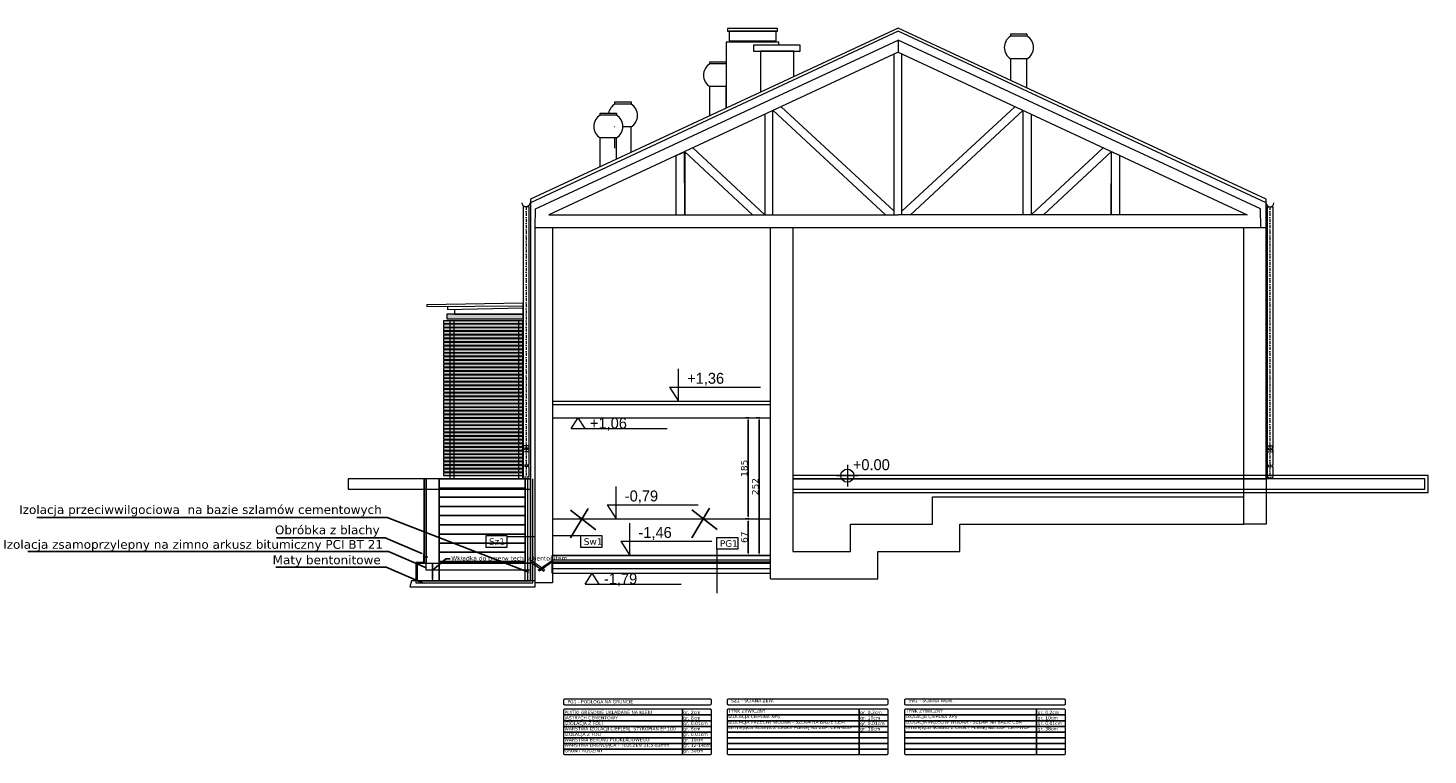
# Model space of a CAD drawing. Header units: centimetres. Extents: x -8592 to 21948, y -2033 to 10821.
# Tile 135 of 147: x 9219 to 11780, y 9492 to 10821. Entities that reach past the tile are written whole.
import ezdxf
from ezdxf import colors
from ezdxf.entities.mleader import LeaderData, LeaderLine
from ezdxf.enums import TextEntityAlignment as Align
from ezdxf.math import Vec2, Vec3

# ---------------------------------------------------------------- set-up
doc = ezdxf.new("R2010")
doc.units = ezdxf.units.CM
doc.header["$LTSCALE"] = 10
doc.linetypes.add('DASHDOT', pattern=[1, 0.5, -0.25, 0, -0.25])
doc.linetypes.add('HIDDEN', pattern=[0.375, 0.25, -0.125])
doc.layers.get('0').update_dxf_attribs({"color": 254})
for name, color, linetype, lineweight in [('2DA_ALW', 116, 'Continuous', 15), ('2DH_PRO_deszcz', 140, 'Continuous', 15), ('CP_AXIS', 143, 'DASHDOT', 18), ('CP_HIDDE_GUTTER', 203, 'HIDDEN', 18), ('opis', 7, 'Continuous', 20), ('szraf', 253, 'Continuous', 15)]:
    doc.layers.add(name, color=color, linetype=linetype, lineweight=lineweight)
doc.styles.add('CP_ATTR', font='ARIAL.TTF')
doc.styles.add('CP_ISOTXT', font='cp_isocp.shx')
doc.styles.get("Standard").update_dxf_attribs({"font": 'verdana.ttf'})
doc.linetypes.add('BATTING', pattern='A,0.00254,-2.54,[134,LTYPESHP.SHX,S=2.54,R=0,X=-2.54,Y=0],-5.08,[134,LTYPESHP.SHX,S=2.54,R=180,X=2.54,Y=0],-2.54', length=10.16254)
doc.dimstyles.new('ISO-25', dxfattribs={"dimtxt": 12, "dimasz": 4, "dimexe": 1.25, "dimexo": 0.625, "dimtad": 1, "dimdec": 0, "dimtxsty": 'Standard', "dimcen": 5, "dimadec": 0, "dimazin": 0, "dimtfac": 1, "dimtdec": 0, "dimtmove": 0, "dimatfit": 3, "dimfxl": 5, "dimfxlon": 1, "dimarcsym": 0})

# ---------------------------------------------------------------- blocks, each defined once
blk = doc.blocks.new('2hpn_gut001_0013_5u1wf0p')
for p, q in [((-12.5, -0.3), (-12.5, 0)), ((0, -0.3), (0, 0))]:
    blk.add_line(p, q)
for start, end in [(180, 270), (270, 0)]:
    blk.add_arc((-6.2, -0.3), 6.25, start, end)
at = {"linetype": 'ByBlock', "style": 'CP_ATTR', "flags": 9}
for tag in ['OTHER', 'WEIGHT', 'VOLTAGE', 'POWER', 'FLOW', 'TEMPERATURE', 'PN', 'DN', 'CHARACTER', 'ORDER-NO', 'PRODUCT-TYPE', 'ARTICLE', 'PRODUCER', 'NUMBER', 'GROUP', 'NAME']:
    blk.add_attdef(tag, text='', height=0.00005, rotation=270, dxfattribs=at).set_placement((-6.3, -0.3), align=Align.MIDDLE_LEFT)
blk = doc.blocks.new('2hpn_gut001_0023_f2ssx43')
for p, q in [((0, 4.5), (400, 4.5)), ((0, -4.5), (400, -4.5))]:
    blk.add_line(p, q)
at = {"layer": 'CP_AXIS'}
blk.add_line((0, 0), (400, 0), dxfattribs=at)
at = {"layer": 'CP_HIDDE_GUTTER'}
for p, q in [((0, -4.5), (0, 4.5)), ((400, -4.5), (400, 4.5))]:
    blk.add_line(p, q, dxfattribs=at)
at = {"linetype": 'ByBlock', "style": 'CP_ATTR', "flags": 9}
for tag in ['NAME', 'GROUP', 'NUMBER', 'PRODUCER', 'ARTICLE', 'PRODUCT-TYPE', 'ORDER-NO', 'CHARACTER', 'DN', 'PN', 'TEMPERATURE', 'FLOW', 'POWER', 'VOLTAGE', 'WEIGHT', 'OTHER']:
    blk.add_attdef(tag, text='', height=0.00005, rotation=270, dxfattribs=at).set_placement((0, 0), align=Align.MIDDLE_LEFT)
blk = doc.blocks.new('2hpn_gut001_0023_zgs4gk8')
for p, q in [((0, 4.5), (26.3, 4.5)), ((0, -4.5), (26.3, -4.5))]:
    blk.add_line(p, q)
at = {"layer": 'CP_AXIS'}
blk.add_line((0, 0), (26.3, 0), dxfattribs=at)
at = {"layer": 'CP_HIDDE_GUTTER'}
for p, q in [((0, -4.5), (0, 4.5)), ((26.3, -4.5), (26.3, 4.5))]:
    blk.add_line(p, q, dxfattribs=at)
at = {"linetype": 'ByBlock', "style": 'CP_ATTR', "flags": 9}
for tag in ['NAME', 'GROUP', 'NUMBER', 'PRODUCER', 'ARTICLE', 'PRODUCT-TYPE', 'ORDER-NO', 'CHARACTER', 'DN', 'PN', 'TEMPERATURE', 'FLOW', 'POWER', 'VOLTAGE', 'WEIGHT', 'OTHER']:
    blk.add_attdef(tag, text='', height=0.00005, rotation=270, dxfattribs=at).set_placement((0, 0), align=Align.MIDDLE_LEFT)
blk = doc.blocks.new('2hpn_gut001_0028_fu6ydur')
for p, q in [((-4, -4.5), (-4, 4.5)), ((6, 4.5), (-4, 4.5)), ((2, -4.5), (2, 4.5)), ((-4, -4.5), (6, -4.5))]:
    blk.add_line(p, q)
at = {"layer": 'CP_AXIS'}
blk.add_line((-4, 0), (6, 0), dxfattribs=at)
at = {"layer": 'CP_HIDDE_GUTTER'}
blk.add_line((6, -4.5), (6, 4.5), dxfattribs=at)
at = {"linetype": 'ByBlock', "style": 'CP_ATTR', "flags": 9}
for tag in ['NAME', 'GROUP', 'NUMBER', 'PRODUCER', 'ARTICLE', 'PRODUCT-TYPE', 'ORDER-NO', 'CHARACTER', 'DN', 'PN', 'TEMPERATURE', 'FLOW', 'POWER', 'VOLTAGE', 'WEIGHT', 'OTHER']:
    blk.add_attdef(tag, text='', height=0.00005, rotation=270, dxfattribs=at).set_placement((-4, 0), align=Align.MIDDLE_LEFT)
blk = doc.blocks.new('2hpn_gut001_0023_ze6468a')
for p, q in [((0, 4.5), (17.8, 4.5)), ((0, -4.5), (17.8, -4.5))]:
    blk.add_line(p, q)
at = {"layer": 'CP_AXIS'}
blk.add_line((0, 0), (17.8, 0), dxfattribs=at)
at = {"layer": 'CP_HIDDE_GUTTER'}
for p, q in [((0, -4.5), (0, 4.5)), ((17.8, -4.5), (17.8, 4.5))]:
    blk.add_line(p, q, dxfattribs=at)
at = {"linetype": 'ByBlock', "style": 'CP_ATTR', "flags": 9}
for tag in ['NAME', 'GROUP', 'NUMBER', 'PRODUCER', 'ARTICLE', 'PRODUCT-TYPE', 'ORDER-NO', 'CHARACTER', 'DN', 'PN', 'TEMPERATURE', 'FLOW', 'POWER', 'VOLTAGE', 'WEIGHT', 'OTHER']:
    blk.add_attdef(tag, text='', height=0.00005, rotation=270, dxfattribs=at).set_placement((0, 0), align=Align.MIDDLE_LEFT)
blk = doc.blocks.new('*D2294')
at = {"color": 0, "linetype": 'Continuous', "lineweight": -2}
for p, q in [((10531.2, 10108.8), (10537.5, 10108.8)), ((10536.2, 10104.8), (10536.2, 9927.8)), ((10531.2, 9923.8), (10537.5, 9923.8))]:
    blk.add_line(p, q, dxfattribs=at)
at = {"color": 0, "linetype": 'Continuous'}
for points in [[(10536.9, 10104.8), (10535.6, 10104.8), (10536.2, 10108.8)], [(10535.6, 9927.8), (10536.9, 9927.8), (10536.2, 9923.8)]]:
    blk.add_solid(points, dxfattribs=at)
at = {"layer": 'Defpoints', "color": 0, "linetype": 'Continuous'}
for p in [(10522.5, 10108.8), (10522.5, 9923.8), (10536.2, 9923.8)]:
    blk.add_point(p, dxfattribs=at)
at = {"color": 0, "linetype": 'Continuous', "insert": (10529.3, 10016.3), "char_height": 12, "attachment_point": 5, "rotation": 90}
blk.add_mtext('185', dxfattribs=at)
blk = doc.blocks.new('*D2295')
at = {"color": 0, "linetype": 'Continuous', "lineweight": -2}
for p, q in [((10551.2, 10108.8), (10557.5, 10108.8)), ((10556.2, 10104.8), (10556.2, 9860.8)), ((10551.2, 9856.8), (10557.5, 9856.8))]:
    blk.add_line(p, q, dxfattribs=at)
at = {"color": 0, "linetype": 'Continuous'}
for points in [[(10556.9, 10104.8), (10555.6, 10104.8), (10556.2, 10108.8)], [(10555.6, 9860.8), (10556.9, 9860.8), (10556.2, 9856.8)]]:
    blk.add_solid(points, dxfattribs=at)
at = {"layer": 'Defpoints', "color": 0, "linetype": 'Continuous'}
for p in [(10548.6, 10108.8), (10548.6, 9856.8), (10556.2, 9856.8)]:
    blk.add_point(p, dxfattribs=at)
at = {"color": 0, "linetype": 'Continuous', "insert": (10549.4, 9982.8), "char_height": 12, "attachment_point": 5, "rotation": 90}
blk.add_mtext('252', dxfattribs=at)
blk = doc.blocks.new('2da_wys_ref01')
at = {"color": 1}
for p, q in [((-1, 0), (1, 0)), ((0, 1), (0, -1))]:
    blk.add_line(p, q, dxfattribs=at)
blk.add_circle((0, 0), 0.6, dxfattribs=at)
at = {"color": 1, "linetype": 'ByBlock', "style": 'CP_ISOTXT'}
blk.add_attdef('VAL', (0.5, 0.5), '', height=1, dxfattribs=at)
blk = doc.blocks.new('2da_poz20_92k')
for p, q in [((0, 0), (0, 2.95)), ((-0.8, 1.3), (0, 0)), ((-0.8, 1.3), (7.5, 1.3))]:
    blk.add_line(p, q)
at = {"linetype": 'ByBlock', "style": 'CP_ISOTXT'}
for tag, p in [('VAL', (0.8, 1.6)), ('MARK', (0.8, 0))]:
    blk.add_attdef(tag, p, '', height=1, dxfattribs=at)
blk = doc.blocks.new('2da_poz37_y0t')
for p, q in [((-0.63, -1), (0, 0)), ((0.63, -1), (0, 0)), ((-0.63, -1), (0.63, -1)), ((0.63, -1), (8.13, -1))]:
    blk.add_line(p, q)
at = {"linetype": 'ByBlock', "style": 'CP_ISOTXT'}
for tag, p in [('VAL', (1.07, -1)), ('MARK', (0, -2.3))]:
    blk.add_attdef(tag, p, '', height=1, dxfattribs=at)
blk = doc.blocks.new('*D2346')
at = {"color": 0, "linetype": 'Continuous', "lineweight": -2}
for p, q in [((10531.2, 9923.8), (10537.5, 9923.8)), ((10536.2, 9919.8), (10536.2, 9860.9)), ((10541.2, 9856.9), (10535, 9856.9))]:
    blk.add_line(p, q, dxfattribs=at)
at = {"color": 0, "linetype": 'Continuous'}
for points in [[(10536.9, 9919.8), (10535.6, 9919.8), (10536.2, 9923.8)], [(10535.6, 9860.9), (10536.9, 9860.9), (10536.2, 9856.9)]]:
    blk.add_solid(points, dxfattribs=at)
at = {"layer": 'Defpoints', "color": 0, "linetype": 'Continuous'}
for p in [(10522.5, 9923.8), (10536.2, 9856.9), (10577.4, 9856.9)]:
    blk.add_point(p, dxfattribs=at)
at = {"color": 0, "linetype": 'Continuous', "insert": (10529.4, 9890.3), "char_height": 12, "attachment_point": 5, "rotation": 90}
blk.add_mtext('67', dxfattribs=at)

msp = doc.modelspace()

# ---------------------------------------------------------------- hatches: boundary and pattern name
at = {"layer": 'szraf', "transparency": 33554687}
h = msp.add_hatch(color=7, dxfattribs=at)
h.dxf.hatch_style = 1
h.paths.add_polyline_path([(10124.3, 10279.5), (9979.1, 10279.5), (9979.1, 10274.5), (10124.3, 10274.5)])
h.paths.add_polyline_path([(10124.3, 10067.7), (9979.1, 10067.7), (9979.1, 10062.8), (10124.3, 10062.8)])
h.paths.add_polyline_path([(10124.3, 10219.9), (9979.1, 10219.9), (9979.1, 10215), (10124.3, 10215)])
h.paths.add_polyline_path([(10124.3, 10074.3), (9979.1, 10074.3), (9979.1, 10069.4), (10124.3, 10069.4)])
h.paths.add_polyline_path([(10124.3, 10008.1), (9979.1, 10008.1), (9979.1, 10003.2), (10124.3, 10003.2)])
h.paths.add_polyline_path([(10124.3, 10200.1), (9979.1, 10200.1), (9979.1, 10195.1), (10124.3, 10195.1)])
h.paths.add_polyline_path([(10124.3, 10153.7), (9979.1, 10153.7), (9979.1, 10148.8), (10124.3, 10148.8)])
h.paths.add_polyline_path([(10124.3, 10180.2), (9979.1, 10180.2), (9979.1, 10175.3), (10124.3, 10175.3)])
h.paths.add_polyline_path([(10124.3, 10239.8), (9979.1, 10239.8), (9979.1, 10234.8), (10124.3, 10234.8)])
h.paths.add_polyline_path([(10124.3, 10028), (9979.1, 10028), (9979.1, 10023.1), (10124.3, 10023.1)])
h.paths.add_polyline_path([(10124.3, 10253), (9979.1, 10253), (9979.1, 10248.1), (10124.3, 10248.1)])
h.paths.add_polyline_path([(10124.3, 10160.3), (9979.1, 10160.3), (9979.1, 10155.4), (10124.3, 10155.4)])
h.paths.add_polyline_path([(10124.3, 10114), (9979.1, 10114), (9979.1, 10109.1), (10124.3, 10109.1)])
h.paths.add_polyline_path([(10124.9, 10297.9), (9985, 10297.9), (9985, 10289.5), (10124.9, 10289.5)])
h.paths.add_polyline_path([(10124.3, 10041.2), (9979.1, 10041.2), (9979.1, 10036.3), (10124.3, 10036.3)])
h.paths.add_polyline_path([(10124.3, 10259.6), (9979.1, 10259.6), (9979.1, 10254.7), (10124.3, 10254.7)])
h.paths.add_polyline_path([(10124.3, 10100.8), (9979.1, 10100.8), (9979.1, 10095.9), (10124.3, 10095.9)])
h.paths.add_polyline_path([(10124.3, 10094.2), (9979.1, 10094.2), (9979.1, 10089.2), (10124.3, 10089.2)])
h.paths.add_polyline_path([(10124.3, 10246.4), (9979.1, 10246.4), (9979.1, 10241.4), (10124.3, 10241.4)])
h.paths.add_polyline_path([(10124.3, 10140.5), (9979.1, 10140.5), (9979.1, 10135.6), (10124.3, 10135.6)])
h.paths.add_polyline_path([(10124.3, 10206.7), (9979.1, 10206.7), (9979.1, 10201.7), (10124.3, 10201.7)])
h.paths.add_polyline_path([(10124.3, 10014.8), (9979.1, 10014.8), (9979.1, 10009.8), (10124.3, 10009.8)])
h.paths.add_polyline_path([(10124.3, 10266.2), (9979.1, 10266.2), (9979.1, 10261.3), (10124.3, 10261.3)])
h.paths.add_polyline_path([(10124.3, 10127.3), (9979.1, 10127.3), (9979.1, 10122.3), (10124.3, 10122.3)])
h.paths.add_polyline_path([(10124.3, 10226.5), (9979.1, 10226.5), (9979.1, 10221.6), (10124.3, 10221.6)])
h.paths.add_polyline_path([(10124.3, 10087.6), (9979.1, 10087.6), (9979.1, 10082.6), (10124.3, 10082.6)])
h.paths.add_polyline_path([(10124.3, 10120.6), (9979.1, 10120.6), (9979.1, 10115.7), (10124.3, 10115.7)])
h.paths.add_polyline_path([(10124.3, 10133.9), (9979.1, 10133.9), (9979.1, 10128.9), (10124.3, 10128.9)])
h.paths.add_polyline_path([(10124.3, 10286.1), (9979.1, 10286.1), (9979.1, 10281.2), (10124.3, 10281.2)])
h.paths.add_polyline_path([(10124.3, 10061.1), (9979.1, 10061.1), (9979.1, 10056.1), (10124.3, 10056.1)])
h.paths.add_polyline_path([(10124.3, 10173.6), (9979.1, 10173.6), (9979.1, 10168.6), (10124.3, 10168.6)])
h.paths.add_polyline_path([(10124.3, 10047.8), (9979.1, 10047.8), (9979.1, 10042.9), (10124.3, 10042.9)])
h.paths.add_polyline_path([(10124.3, 10186.8), (9979.1, 10186.8), (9979.1, 10181.9), (10124.3, 10181.9)])
h.paths.add_polyline_path([(10124.3, 10167), (9979.1, 10167), (9979.1, 10162), (10124.3, 10162)])
h.paths.add_polyline_path([(10124.3, 10272.9), (9979.1, 10272.9), (9979.1, 10267.9), (10124.3, 10267.9)])
h.paths.add_polyline_path([(10124.3, 10034.6), (9979.1, 10034.6), (9979.1, 10029.7), (10124.3, 10029.7)])
h.paths.add_polyline_path([(10124.3, 10213.3), (9979.1, 10213.3), (9979.1, 10208.4), (10124.3, 10208.4)])
h.paths.add_polyline_path([(10124.3, 10021.4), (9979.1, 10021.4), (9979.1, 10016.4), (10124.3, 10016.4)])
h.paths.add_polyline_path([(10124.3, 10233.1), (9979.1, 10233.1), (9979.1, 10228.2), (10124.3, 10228.2)])
h.paths.add_polyline_path([(10124.3, 10193.4), (9979.1, 10193.4), (9979.1, 10188.5), (10124.3, 10188.5)])
h.paths.add_polyline_path([(10124.3, 10107.4), (9979.1, 10107.4), (9979.1, 10102.5), (10124.3, 10102.5)])
h.paths.add_polyline_path([(10124.3, 10054.5), (9979.1, 10054.5), (9979.1, 10049.5), (10124.3, 10049.5)])
h.paths.add_polyline_path([(10124.3, 10147.1), (9979.1, 10147.1), (9979.1, 10142.2), (10124.3, 10142.2)])
h.paths.add_polyline_path([(10124.3, 10080.9), (9979.1, 10080.9), (9979.1, 10076), (10124.3, 10076)])

# ---------------------------------------------------------------- linework, layer by layer
at = {"color": 1, "linetype": 'Continuous'}
msp.add_line((10445.6, 9856.9), (10178.5, 9856.9), dxfattribs=at)
at = {"color": 5, "linetype": 'Continuous'}
msp.add_line((10178.5, 9856.9), (10577.4, 9856.9), dxfattribs=at)
for points in [[(9971.2, 9996.8), (10128.1, 9996.8), (10128.1, 9980), (9971.2, 9980)], [(9971.2, 9980), (10128.1, 9980), (10128.1, 9963.2), (9971.2, 9963.2)], [(9971.2, 9963.2), (10128.1, 9963.2), (10128.1, 9946.5), (9971.2, 9946.5)], [(9971.2, 9946.5), (10128.1, 9946.5), (10128.1, 9929.7), (9971.2, 9929.7)], [(9971.2, 9929.7), (10128.1, 9929.7), (10128.1, 9912.9), (9971.2, 9912.9)], [(9971.2, 9912.9), (10128.1, 9912.9), (10128.1, 9896.1), (9971.2, 9896.1)], [(9971.2, 9896.1), (10128.1, 9896.1), (10128.1, 9879.3), (9971.2, 9879.3)], [(9971.2, 9879.3), (10128.1, 9879.3), (10128.1, 9862.6), (9971.2, 9862.6)], [(9971.2, 9862.6), (10128.1, 9862.6), (10128.1, 9845.8), (9971.2, 9845.8)]]:
    msp.add_lwpolyline(points, close=True, dxfattribs=at)
at = {"color": 1, "linetype": 'Continuous'}
for points in [[(10243.5, 9942.9), (10211.2, 9888.9)], [(10211.2, 9939.6), (10257.7, 9904)], [(10465.4, 9943.4), (10433.1, 9889.3)], [(10433.1, 9940.1), (10479.6, 9904.5)]]:
    msp.add_lwpolyline(points, dxfattribs=at)
at = {"layer": 'opis', "color": 191, "linetype": 'Continuous'}
for p, q in [((9943.2, 9860.1), (9942.2, 9857.9)), ((9942.2, 9857.9), (9942.3, 9850.8)), ((9942.3, 9850.8), (9942.3, 9846.1)), ((9942.3, 9846.1), (9943.2, 9847.3))]:
    msp.add_line(p, q, dxfattribs=at)
for points in [[(9944.2, 9842.9), (9944.2, 9996.8)], [(9947.2, 9842.9), (9947.2, 9996.8)]]:
    msp.add_lwpolyline(points, dxfattribs=at)
at = {"layer": 'opis', "color": 7, "linetype": 'Continuous'}
for points in [[(9942.6, 9854.2), (9942.2, 9854.7), (9942.6, 9854.2), (9942.3, 9853.7)], [(9942.4, 9854.2), (9945.8, 9854.2), (9950.1, 9854.2)]]:
    msp.add_lwpolyline(points, dxfattribs=at)
at = {"layer": 'szraf', "color": 7}
for p, q in [((10171.2, 10456.8), (11483.8, 10456.4)), ((10178.5, 10138.8), (10577.4, 10138.8)), ((10178.5, 10132.8), (10577.4, 10132.8)), ((10178.5, 10108.8), (10577.4, 10108.8))]:
    msp.add_line(p, q, dxfattribs=at)
at = {"layer": 'szraf', "color": 5, "linetype": 'Continuous'}
for p, q in [((10128.1, 9810.2), (10128.1, 9996.8)), ((10138.1, 9810.2), (10138.1, 9996.8)), ((9971.2, 9854.9), (9971.2, 9810.2))]:
    msp.add_line(p, q, dxfattribs=at)
at = {"layer": 'szraf', "color": 0}
msp.add_line((10178.5, 9923.7), (10577.4, 9923.7), dxfattribs=at)
at = {"layer": 'szraf', "color": 1, "linetype": 'Continuous'}
for p, q in [((10094.9, 9891.7), (10147, 9891.7)), ((10178.5, 9893.1), (10230.5, 9893.1)), ((10479.3, 9868.1), (10479.3, 9787.7))]:
    msp.add_line(p, q, dxfattribs=at)
at = {"layer": 'szraf', "color": 4, "linetype": 'Continuous'}
for p, q in [((10163.7, 9830.3), (10138.1, 9848)), ((10138.1, 9845.4), (10162.4, 9828.3)), ((10152.8, 9830.3), (10178.5, 9848)), ((10178.5, 9845.4), (10154.1, 9828.3)), ((10154.1, 9828.3), (10152.8, 9830.3)), ((10162.4, 9828.3), (10163.7, 9830.3))]:
    msp.add_line(p, q, dxfattribs=at)
at = {"layer": 'szraf', "color": 5, "linetype": 'BATTING', "ltscale": 0.03}
msp.add_line((10178.4, 9845.5), (10577.4, 9845.5), dxfattribs=at)
at = {"layer": 'szraf', "color": 7}
for points in [[(11483.8, 9996.8), (11483.8, 10508.2), (10810.5, 10821.2), (10138.1, 10508.2), (10138.1, 9996.8)], [(11483.8, 10501.3), (10810.5, 10815.3), (10138.1, 10501.3)], [(10146.7, 10456.4), (10147.5, 10490.4), (10810.5, 10799.3), (10810.5, 10777.3), (10171.5, 10479.8), (10810, 10479.8)], [(10592.3, 10789.6), (10592.3, 10795.6), (10495.9, 10795.6), (10495.9, 10674.8)], [(11474.2, 10456.4), (11473.5, 10490.4), (10810.5, 10799.3), (10810.5, 10777.3), (11449.4, 10479.8), (10810.9, 10479.8)], [(10619.9, 10732.5), (10619.9, 10778.8), (10558.8, 10778.8), (10558.8, 10704.1)], [(10803.4, 10486.2), (10803.4, 10774)], [(10817.5, 10479.8), (10817.5, 10774)], [(11046.4, 10711.5), (11046.4, 10764.9), (11016.4, 10764.9), (11016.4, 10725.5)], [(10495.9, 10674.8), (10495.9, 10714.1), (10465.8, 10714.1), (10465.8, 10660.8)], [(10566.8, 10663.9), (10566.8, 10479.8), (10581.7, 10479.8), (10581.7, 10671.1), (10787.8, 10479.8), (10803.4, 10479.8), (10803.4, 10486.2), (10596.5, 10677.4)], [(11054.1, 10663.9), (11054.1, 10479.8), (11039.2, 10479.8), (11039.2, 10671.1), (10833.1, 10479.8), (10817.5, 10479.8), (10817.5, 10486.2), (11024.4, 10677.4)], [(10292.6, 10640.7), (10292.1, 10640.7)], [(10322.2, 10593.9), (10322.2, 10640.7), (10307.1, 10640.7)], [(10295.2, 10581.4), (10295.2, 10620.4), (10265.1, 10620.4), (10265.1, 10567.4)], [(10292.1, 10620.4), (10292.1, 10601.3)], [(10404.6, 10479.8), (10404.6, 10588.2), (10420.2, 10595), (10420.2, 10479.8), (10419.8, 10595.4), (10544.3, 10479.8), (10566.8, 10479.8), (10435, 10602.4)], [(11216.3, 10479.8), (11216.3, 10588.2), (11200.7, 10595), (11200.7, 10479.8), (11201.1, 10595.4), (11076.6, 10479.8), (11054.1, 10479.8), (11185.9, 10602.4)], [(10577.4, 9814.3), (10577.4, 10456.4), (10617.8, 10456.4), (10617.8, 9864.3)], [(10124.9, 10318.1), (9948.5, 10315.3), (9948.5, 10312), (10124.9, 10313.5), (10124.9, 10318.1)], [(9986, 10311.8), (9986.1, 10306.8), (10124.3, 10309.8)], [(9998.9, 10307.1), (9998.9, 10297.9), (10124.9, 10297.9), (10124.9, 10313.5)], [(9990.7, 10286.1), (9990.7, 9996.8), (9998.6, 9996.8), (9998.6, 10286.1)], [(10116.4, 10286.1), (10116.4, 9996.8), (10124.3, 9996.8), (10124.3, 10286.1)], [(10138.1, 9996.8), (9804.4, 9996.8), (9804.4, 9978), (10138.1, 9978)], [(10617.8, 9972), (11780.1, 9972), (11780.1, 10002.8), (10617.8, 10002.8)], [(10617.8, 9978), (11774.1, 9978), (11774.1, 9996.8), (10617.8, 9996.8)], [(10617.8, 9996.8), (11483.8, 9996.8)], [(10617.8, 9864.3), (10723.4, 9864.3), (10723.4, 9914.3), (10873.4, 9914.3), (10873.4, 9964.3), (11443.4, 9964.3)], [(10138.1, 9810.2), (10138.1, 9913)], [(10577.4, 9814.3), (10773.4, 9814.3), (10773.4, 9864.3), (10923.4, 9864.3), (10923.4, 9914.3), (11443.4, 9914.3)]]:
    msp.add_lwpolyline(points, dxfattribs=at)
for points in [[(10590.3, 10820.2), (10498.5, 10820.2), (10498.5, 10815.3), (10590.3, 10815.3)], [(10587.3, 10815.3), (10501.4, 10815.3), (10501.4, 10797.8), (10587.3, 10797.8)], [(11046.4, 10806.4), (11016.8, 10806.4), (11016.8, 10810.4), (11046.4, 10810.4)], [(10631.7, 10789.6), (10545.8, 10789.6), (10545.8, 10778.8), (10631.7, 10778.8)], [(10495.9, 10755.6), (10466.2, 10755.6), (10466.2, 10759.5), (10495.9, 10759.5)], [(10322.2, 10682.2), (10292.6, 10682.2), (10292.6, 10686.1), (10322.2, 10686.1)], [(10295.2, 10661.9), (10265.6, 10661.9), (10265.6, 10665.8), (10295.2, 10665.8)], [(10146.7, 10456.4), (10178.5, 10456.4), (10178.5, 9807), (10146.7, 9807)], [(11443.4, 10456.4), (11483.8, 10456.4), (11483.8, 9914.3), (11443.4, 9914.3)], [(10124.9, 10297.9), (9985, 10297.9), (9985, 10289.5), (10124.9, 10289.5)], [(10124.3, 10286.1), (9979.1, 10286.1), (9979.1, 10281.2), (10124.3, 10281.2)], [(10124.3, 10279.5), (9979.1, 10279.5), (9979.1, 10274.5), (10124.3, 10274.5)], [(10124.3, 10272.9), (9979.1, 10272.9), (9979.1, 10267.9), (10124.3, 10267.9)], [(10124.3, 10266.2), (9979.1, 10266.2), (9979.1, 10261.3), (10124.3, 10261.3)], [(10124.3, 10259.6), (9979.1, 10259.6), (9979.1, 10254.7), (10124.3, 10254.7)], [(10124.3, 10253), (9979.1, 10253), (9979.1, 10248.1), (10124.3, 10248.1)], [(10124.3, 10246.4), (9979.1, 10246.4), (9979.1, 10241.4), (10124.3, 10241.4)], [(10124.3, 10239.8), (9979.1, 10239.8), (9979.1, 10234.8), (10124.3, 10234.8)], [(10124.3, 10233.1), (9979.1, 10233.1), (9979.1, 10228.2), (10124.3, 10228.2)], [(10124.3, 10226.5), (9979.1, 10226.5), (9979.1, 10221.6), (10124.3, 10221.6)], [(10124.3, 10219.9), (9979.1, 10219.9), (9979.1, 10215), (10124.3, 10215)], [(10124.3, 10213.3), (9979.1, 10213.3), (9979.1, 10208.4), (10124.3, 10208.4)], [(10124.3, 10206.7), (9979.1, 10206.7), (9979.1, 10201.7), (10124.3, 10201.7)], [(10124.3, 10200.1), (9979.1, 10200.1), (9979.1, 10195.1), (10124.3, 10195.1)], [(10124.3, 10193.4), (9979.1, 10193.4), (9979.1, 10188.5), (10124.3, 10188.5)], [(10124.3, 10186.8), (9979.1, 10186.8), (9979.1, 10181.9), (10124.3, 10181.9)], [(10124.3, 10180.2), (9979.1, 10180.2), (9979.1, 10175.3), (10124.3, 10175.3)], [(10124.3, 10173.6), (9979.1, 10173.6), (9979.1, 10168.6), (10124.3, 10168.6)], [(10124.3, 10167), (9979.1, 10167), (9979.1, 10162), (10124.3, 10162)], [(10124.3, 10160.3), (9979.1, 10160.3), (9979.1, 10155.4), (10124.3, 10155.4)], [(10124.3, 10153.7), (9979.1, 10153.7), (9979.1, 10148.8), (10124.3, 10148.8)], [(10124.3, 10147.1), (9979.1, 10147.1), (9979.1, 10142.2), (10124.3, 10142.2)], [(10124.3, 10140.5), (9979.1, 10140.5), (9979.1, 10135.6), (10124.3, 10135.6)], [(10124.3, 10133.9), (9979.1, 10133.9), (9979.1, 10128.9), (10124.3, 10128.9)], [(10124.3, 10127.3), (9979.1, 10127.3), (9979.1, 10122.3), (10124.3, 10122.3)], [(10124.3, 10120.6), (9979.1, 10120.6), (9979.1, 10115.7), (10124.3, 10115.7)], [(10124.3, 10114), (9979.1, 10114), (9979.1, 10109.1), (10124.3, 10109.1)], [(10124.3, 10107.4), (9979.1, 10107.4), (9979.1, 10102.5), (10124.3, 10102.5)], [(10124.3, 10100.8), (9979.1, 10100.8), (9979.1, 10095.9), (10124.3, 10095.9)], [(10124.3, 10094.2), (9979.1, 10094.2), (9979.1, 10089.2), (10124.3, 10089.2)], [(10124.3, 10087.6), (9979.1, 10087.6), (9979.1, 10082.6), (10124.3, 10082.6)], [(10124.3, 10080.9), (9979.1, 10080.9), (9979.1, 10076), (10124.3, 10076)], [(10124.3, 10074.3), (9979.1, 10074.3), (9979.1, 10069.4), (10124.3, 10069.4)], [(10124.3, 10067.7), (9979.1, 10067.7), (9979.1, 10062.8), (10124.3, 10062.8)], [(10124.3, 10061.1), (9979.1, 10061.1), (9979.1, 10056.1), (10124.3, 10056.1)], [(10124.3, 10054.5), (9979.1, 10054.5), (9979.1, 10049.5), (10124.3, 10049.5)], [(10124.3, 10047.8), (9979.1, 10047.8), (9979.1, 10042.9), (10124.3, 10042.9)], [(10124.3, 10041.2), (9979.1, 10041.2), (9979.1, 10036.3), (10124.3, 10036.3)], [(10124.3, 10034.6), (9979.1, 10034.6), (9979.1, 10029.7), (10124.3, 10029.7)], [(10124.3, 10028), (9979.1, 10028), (9979.1, 10023.1), (10124.3, 10023.1)], [(10124.3, 10021.4), (9979.1, 10021.4), (9979.1, 10016.4), (10124.3, 10016.4)], [(10124.3, 10014.8), (9979.1, 10014.8), (9979.1, 10009.8), (10124.3, 10009.8)], [(10124.3, 10008.1), (9979.1, 10008.1), (9979.1, 10003.2), (10124.3, 10003.2)]]:
    msp.add_lwpolyline(points, close=True, dxfattribs=at)
at = {"layer": 'szraf', "color": 130, "linetype": 'Continuous'}
msp.add_lwpolyline([(9943.2, 9995.6), (9943.2, 9844), (9928.6, 9844), (9928.6, 9807), (10142.1, 9807), (10142.1, 9996.8)], dxfattribs=at)
at = {"layer": 'szraf', "color": 0}
for points in [[(9971.2, 9810.2), (9971.2, 9996.8), (9947.2, 9996.8), (9947.2, 9842.9)], [(9971.2, 9810.2), (9971.2, 9996.8), (10138.1, 9996.8), (10138.1, 9810.2)]]:
    msp.add_lwpolyline(points, dxfattribs=at)
at = {"layer": 'szraf', "color": 5, "linetype": 'BATTING', "ltscale": 0.04}
msp.add_lwpolyline([(10133, 9810.2), (10133, 9996.8)], dxfattribs=at)
at = {"layer": 'szraf', "color": 5, "linetype": 'Continuous'}
for points in [[(9947.2, 9913), (9947.2, 9842.9), (9930.7, 9842.9), (9930.7, 9810.2), (10138.1, 9810.2), (10138.1, 9913)], [(9947.2, 9854.9), (9947.2, 9842.9)], [(10138.1, 9842.9), (9971.2, 9842.9)], [(9947.2, 9810.2), (10138.1, 9810.2)]]:
    msp.add_lwpolyline(points, dxfattribs=at)
at = {"layer": 'szraf', "color": 1, "linetype": 'Continuous'}
for points in [[(10056.9, 9893.1), (10094.9, 9893.1), (10094.9, 9871.6), (10056.9, 9871.6)], [(10230.5, 9893.1), (10268.5, 9893.1), (10268.5, 9871.6), (10230.5, 9871.6)], [(10479.3, 9889.7), (10517.3, 9889.7), (10517.3, 9868.1), (10479.3, 9868.1)]]:
    msp.add_lwpolyline(points, close=True, dxfattribs=at)
at = {"layer": 'szraf', "color": 5, "linetype": 'Continuous'}
msp.add_lwpolyline([(10138.1, 9810.2), (9930.7, 9810.2), (9930.7, 9842.9), (10138.1, 9842.9)], close=True, dxfattribs=at)
at = {"layer": 'szraf', "color": 0}
msp.add_lwpolyline([(9947.2, 9842.9), (10138.1, 9842.9), (10138.1, 9830), (9947.2, 9830)], close=True, dxfattribs=at)
at = {"layer": 'szraf', "color": 130, "linetype": 'Continuous'}
msp.add_lwpolyline([(9958, 9813.8), (9959.5, 9813.8), (9959.5, 9840.7), (9958, 9840.7)], close=True, dxfattribs=at)
at = {"layer": 'szraf', "color": 4, "linetype": 'Continuous'}
msp.add_lwpolyline([(10177.5, 9856.9), (10178.5, 9856.9), (10178.5, 9824.2), (10177.5, 9824.2)], close=True, dxfattribs=at)
at = {"layer": 'szraf', "color": 5}
for points in [[(10178.5, 9856.9), (10378.5, 9856.9), (10577.4, 9856.9)], [(10178.5, 9848.9), (10378.5, 9848.9), (10577.4, 9848.9)], [(10178.5, 9842.9), (10378.5, 9842.9), (10577.4, 9842.9)], [(10178.5, 9832.9), (10378.5, 9832.9), (10577.4, 9832.9)], [(10178.5, 9824.2), (10378.5, 9824.2), (10577.4, 9824.2)]]:
    msp.add_lwpolyline(points, dxfattribs=at)
at = {"layer": 'szraf', "color": 252, "linetype": 'Continuous'}
msp.add_lwpolyline([(9920.5, 9810.2), (9917.4, 9799.6), (10146.5, 9799.6), (10146.5, 9810.2)], close=True, dxfattribs=at)
at = {"layer": 'szraf', "color": 7, "linetype": 'Continuous', "lineweight": 20}
for points in [[(10201.2, 9594.6), (10466.4, 9594.6, -0.414214), (10468.4, 9592.6), (10468.4, 9585.4, -0.414214), (10466.4, 9583.4), (10201.2, 9583.4, -0.414214), (10199.2, 9585.4), (10199.2, 9592.6, -0.414214)], [(10500.4, 9594.6), (10789.6, 9594.6, -0.414214), (10791.6, 9592.6), (10791.6, 9585.4, -0.414214), (10789.6, 9583.4), (10500.4, 9583.4, -0.414214), (10498.4, 9585.4), (10498.4, 9592.6, -0.414214)], [(10825.1, 9594.6), (11114.3, 9594.6, -0.414214), (11116.3, 9592.6), (11116.3, 9585.4, -0.414214), (11114.3, 9583.4), (10825.1, 9583.4, -0.414214), (10823.1, 9585.4), (10823.1, 9592.6, -0.414214)], [(10201.2, 9576.5), (10416.2, 9576.5), (10416.2, 9565.3), (10199.2, 9565.3), (10199.2, 9574.5, -0.414214)], [(10416.2, 9576.5), (10466.4, 9576.5, -0.414214), (10468.4, 9574.5), (10468.4, 9565.3), (10416.2, 9565.3)], [(10500.4, 9576.5), (10739.4, 9576.5), (10739.4, 9565.3), (10498.4, 9565.3), (10498.4, 9574.5, -0.414214)], [(10739.4, 9576.5), (10789.6, 9576.5, -0.414214), (10791.6, 9574.5), (10791.6, 9565.3), (10739.4, 9565.3)], [(10825.1, 9576.5), (11064.1, 9576.5), (11064.1, 9565.3), (10823.1, 9565.3), (10823.1, 9574.5, -0.414214)], [(11064.1, 9576.5), (11114.3, 9576.5, -0.414214), (11116.3, 9574.5), (11116.3, 9565.3), (11064.1, 9565.3)], [(10199.2, 9502.5), (10416.2, 9502.5), (10416.2, 9492.1), (10201.2, 9492.1, -0.414214), (10199.2, 9494.1)], [(10416.2, 9502.5), (10468.4, 9502.5), (10468.4, 9494.1, -0.414214), (10466.4, 9492.1), (10416.2, 9492.1)], [(10498.4, 9502.5), (10739.4, 9502.5), (10739.4, 9492.1), (10500.4, 9492.1, -0.414214), (10498.4, 9494.1)], [(10739.4, 9502.5), (10791.6, 9502.5), (10791.6, 9494.1, -0.414214), (10789.6, 9492.1), (10739.4, 9492.1)], [(10823.1, 9502.5), (11064.1, 9502.5), (11064.1, 9492.1), (10825.1, 9492.1, -0.414214), (10823.1, 9494.1)], [(11064.1, 9502.5), (11116.3, 9502.5), (11116.3, 9494.1, -0.414214), (11114.3, 9492.1), (11064.1, 9492.1)]]:
    msp.add_lwpolyline(points, format="xyb", close=True, dxfattribs=at)
for points in [[(10199.2, 9565.3), (10416.2, 9565.3), (10416.2, 9554.8), (10199.2, 9554.8)], [(10199.2, 9554.8), (10416.2, 9554.8), (10416.2, 9544.4), (10199.2, 9544.4)], [(10416.2, 9565.3), (10468.4, 9565.3), (10468.4, 9554.8), (10416.2, 9554.8)], [(10416.2, 9554.8), (10468.4, 9554.8), (10468.4, 9544.4), (10416.2, 9544.4)], [(10498.4, 9565.3), (10739.4, 9565.3), (10739.4, 9554.8), (10498.4, 9554.8)], [(10498.4, 9554.8), (10739.4, 9554.8), (10739.4, 9544.4), (10498.4, 9544.4)], [(10739.4, 9565.3), (10791.6, 9565.3), (10791.6, 9554.8), (10739.4, 9554.8)], [(10739.4, 9554.8), (10791.6, 9554.8), (10791.6, 9544.4), (10739.4, 9544.4)], [(10823.1, 9565.3), (11064.1, 9565.3), (11064.1, 9554.8), (10823.1, 9554.8)], [(10823.1, 9554.8), (11064.1, 9554.8), (11064.1, 9544.4), (10823.1, 9544.4)], [(11064.1, 9565.3), (11116.3, 9565.3), (11116.3, 9554.8), (11064.1, 9554.8)], [(11064.1, 9554.8), (11116.3, 9554.8), (11116.3, 9544.4), (11064.1, 9544.4)], [(10199.2, 9544.4), (10416.2, 9544.4), (10416.2, 9533.9), (10199.2, 9533.9)], [(10199.2, 9533.9), (10416.2, 9533.9), (10416.2, 9523.4), (10199.2, 9523.4)], [(10416.2, 9544.4), (10468.4, 9544.4), (10468.4, 9533.9), (10416.2, 9533.9)], [(10416.2, 9533.9), (10468.4, 9533.9), (10468.4, 9523.4), (10416.2, 9523.4)], [(10498.4, 9544.4), (10739.4, 9544.4), (10739.4, 9533.9), (10498.4, 9533.9)], [(10498.4, 9533.9), (10739.4, 9533.9), (10739.4, 9523.4), (10498.4, 9523.4)], [(10739.4, 9544.4), (10791.6, 9544.4), (10791.6, 9533.9), (10739.4, 9533.9)], [(10739.4, 9533.9), (10791.6, 9533.9), (10791.6, 9523.4), (10739.4, 9523.4)], [(10823.1, 9544.4), (11064.1, 9544.4), (11064.1, 9533.9), (10823.1, 9533.9)], [(10823.1, 9533.9), (11064.1, 9533.9), (11064.1, 9523.4), (10823.1, 9523.4)], [(11064.1, 9544.4), (11116.3, 9544.4), (11116.3, 9533.9), (11064.1, 9533.9)], [(11064.1, 9533.9), (11116.3, 9533.9), (11116.3, 9523.4), (11064.1, 9523.4)], [(10199.2, 9523.4), (10416.2, 9523.4), (10416.2, 9513), (10199.2, 9513)], [(10199.2, 9513), (10416.2, 9513), (10416.2, 9502.5), (10199.2, 9502.5)], [(10416.2, 9523.4), (10468.4, 9523.4), (10468.4, 9513), (10416.2, 9513)], [(10416.2, 9513), (10468.4, 9513), (10468.4, 9502.5), (10416.2, 9502.5)], [(10498.4, 9523.4), (10739.4, 9523.4), (10739.4, 9513), (10498.4, 9513)], [(10498.4, 9513), (10739.4, 9513), (10739.4, 9502.5), (10498.4, 9502.5)], [(10739.4, 9523.4), (10791.6, 9523.4), (10791.6, 9513), (10739.4, 9513)], [(10739.4, 9513), (10791.6, 9513), (10791.6, 9502.5), (10739.4, 9502.5)], [(10823.1, 9523.4), (11064.1, 9523.4), (11064.1, 9513), (10823.1, 9513)], [(10823.1, 9513), (11064.1, 9513), (11064.1, 9502.5), (10823.1, 9502.5)], [(11064.1, 9523.4), (11116.3, 9523.4), (11116.3, 9513), (11064.1, 9513)], [(11064.1, 9513), (11116.3, 9513), (11116.3, 9502.5), (11064.1, 9502.5)]]:
    msp.add_lwpolyline(points, close=True, dxfattribs=at)
at = {"layer": 'szraf', "color": 7}
for centre, start, end in [((11029, 10785.7), 120.5097, 239.4903), ((11034.2, 10785.7), 300.5097, 59.4903), ((10478.5, 10734.9), 120.5097, 239.4903), ((10304.8, 10661.4), 120.5097, 169.4371), ((10310, 10661.4), 300.5097, 59.4903), ((10277.8, 10641.2), 120.5097, 239.4903), ((10283, 10641.2), 300.5097, 59.4903)]:
    msp.add_arc(centre, 24.1, start, end, dxfattribs=at)

# ---------------------------------------------------------------- block references
at = {"layer": '2DA_ALW', "xscale": 20, "yscale": 20, "zscale": 20}
for name, p, values in [('2da_poz20_92k', (10408.7, 10138.8), {'VAL': '+1,36'}), ('2da_poz37_y0t', (10225.4, 10108.8), {'VAL': '+1,06'}), ('2da_wys_ref01', (10717.8, 10002.8), {'VAL': '+0.00'}), ('2da_poz20_92k', (10294.6, 9923.7), {'VAL': '-0,79'}), ('2da_poz20_92k', (10319.6, 9856.9), {'VAL': '-1,46'}), ('2da_poz37_y0t', (10251, 9824.2), {'VAL': '-1,79'})]:
    msp.add_blockref(name, p, dxfattribs=at).add_auto_attribs(values)
at = {"layer": '2DH_PRO_deszcz', "color": 7, "yscale": 1.103, "zscale": 1.103}
for p, xscale in [((10123, 10501.4), -1.103), ((11497.9, 10501.4), 1.103)]:
    msp.add_blockref('2hpn_gut001_0013_5u1wf0p', p, dxfattribs=dict(at, xscale=xscale))
for name, p, xscale, rotation in [('2hpn_gut001_0023_f2ssx43', (10129.9, 10494.2), -1.103, 89.99999999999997), ('2hpn_gut001_0023_f2ssx43', (11491, 10494.2), 1.103, 270), ('2hpn_gut001_0028_fu6ydur', (10129.9, 10053), -1.103, 89.99999999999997), ('2hpn_gut001_0023_zgs4gk8', (10129.9, 10050.8), -1.103, 89.99999999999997), ('2hpn_gut001_0028_fu6ydur', (11491, 10053), 1.103, 270), ('2hpn_gut001_0023_zgs4gk8', (11491, 10050.8), 1.103, 270), ('2hpn_gut001_0023_ze6468a', (10129.9, 10019.6), -1.103, 89.99999999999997), ('2hpn_gut001_0023_ze6468a', (11491, 10019.6), 1.103, 270)]:
    msp.add_blockref(name, p, dxfattribs=dict(at, xscale=xscale, rotation=rotation))

# ---------------------------------------------------------------- texts
at = {"layer": 'szraf', "color": 1, "linetype": 'Continuous', "char_height": 12, "width": 38.351, "attachment_point": 1}
for s, insert in [('Sz1', (10062, 9888.3)), ('Sw1', (10235.5, 9888.3)), ('PG1', (10484.4, 9884.8))]:
    msp.add_mtext(s, dxfattribs=dict(at, insert=insert))
at = {"layer": 'szraf', "color": 7, "linetype": 'Continuous', "lineweight": 20, "char_height": 6, "width": 373.094, "attachment_point": 1}
for s, insert in [('{\\fVerdana|b0|i0|c238|p34;PG1 - PODŁOGA NA GRUNCIE }', (10205.7, 9592.4)), ('{\\fVerdana|b0|i0|c238|p34;SZ1 - ŚCIANA ZEW.}', (10504.9, 9594.6)), ('{\\fVerdana|b0|i0|c238|p34;Sw1 - ŚCIANA WEW.}', (10829.6, 9594.6)), ('{\\fVerdana|b0|i0|c238|p34;PŁYTKI GRESOWE UKŁADANE NA KLEJU                   \\PJASTRYCH CEMENTOWY \\PIZIOLACJA Z FOLI \\PWARSTWA IZOLACJI CIEPLENJ  STYROPIAN EP 100 \\PIZOLACJA Z FOLI \\PWARSTWA BETONU PODKŁADOWEGO \\PWARSTWA DRENUJĄCA - TŁUCZEŃ 31,5-63mm\\PGRUNT RODZIMY }', (10200.2, 9573)), ('{\\fVerdana|b0|i0|c238|p34;gr. 2cm\\Pgr. 8cm\\Pgr. 0.01cm \\Pgr. 6cm\\Pgr. 0.01cm\\Pgr. 10cm\\Pgr. 12-14cm\\Pgr. 30cm}', (10417.6, 9572.9)), ('{\\fVerdana|b0|i0|c238|p34;TYNK ŻYWICZNY\\PIZOLACJA CIEPLNA XPS \\PIZOLACJA PRZECIW WODNA - SZLAM NA BAZIE CEM   \\PISTNIEJĄCA ŚCIANA Z CEGŁY PŁENEJ NA ZAP. CEM-WAP \\P\\P}', (10500, 9575.4)), ('{\\fVerdana|b0|i0|c238|p34;gr. 0.2cm\\Pgr. 10cm\\Pgr. 0.01cm \\Pgr. 38cm\\P}', (10741.2, 9572.9)), ('{\\fVerdana|b0|i0|c238|p34;TYNK ŻYWICZNY\\PIZOLACJA CIEPLNA XPS \\PIZOLACJA PRZECIW WODNA - SZLAM NA BAZIE CEM   \\PISTNIEJĄCA ŚCIANA Z CEGŁY PŁENEJ NA ZAP. CEM-WAP \\P\\P}', (10824.7, 9575.4)), ('{\\fVerdana|b0|i0|c238|p34;gr. 0.2cm\\Pgr. 10cm\\Pgr. 0.01cm \\Pgr. 38cm\\P}', (11065.9, 9572.9))]:
    msp.add_mtext(s, dxfattribs=dict(at, insert=insert))

# ---------------------------------------------------------------- dimensions: what is measured, and where the dimension line sits
at = {"color": 0, "linetype": 'Continuous'}
for base, p1, p2, picture, middle in [((10536.2, 9923.8), (10522.5, 10108.8), (10522.5, 9923.8), '*D2294', (10529.3, 10016.3)), ((10556.2, 9856.8), (10548.6, 10108.8), (10548.6, 9856.8), '*D2295', (10549.4, 9982.8))]:
    dim = msp.add_linear_dim(base=base, p1=p1, p2=p2, angle=90, dimstyle='ISO-25', dxfattribs=at)
    dim.commit()
    dim.dimension.update_dxf_attribs({"geometry": picture, "text_midpoint": middle})
dim = msp.add_linear_dim(base=(10536.2, 9856.9), p1=(10522.5, 9923.8), p2=(10577.4, 9856.9), angle=90, dimstyle='ISO-25', override={"dimtxsty": 'Standard'}, dxfattribs=at)
dim.commit()
dim.dimension.update_dxf_attribs({"geometry": '*D2346', "text_midpoint": (10529.4, 9890.3)})

# ---------------------------------------------------------------- leaders
at = {"layer": 'opis', "linetype": 'Continuous'}
ml = msp.add_multileader_mtext('Standard', dxfattribs=at)
ml.set_content('{\\C256;Izolacja przeciwwilgociowa  na bazie szlamów cementowych } ')
ml.set_leader_properties(linetype='ByLayer')
ml.build(insert=Vec2(0, 0))
ml.multileader.update_dxf_attribs({"text_right_attachment_type": 6})
ctx = ml.context
ctx.base_point, ctx.char_height, ctx.plane_origin = Vec3(9184.1, 9937.4), 16, Vec3(9876.5, 9899.2)
ctx.right_attachment, ctx.text_align_type = 6, 2
notes = []
notes.append((ctx, [(0, (1, 1, 0), (9876.1, 9926.1), (-1, 0), 8, [(0, [(10138.1, 9824.9)], 0, [])])]))
ctx.mtext.insert, ctx.mtext.alignment, ctx.mtext.flow_direction = Vec3(9866.1, 9948.7), 3, 5
ml = msp.add_multileader_mtext('Standard', dxfattribs=at)
ml.set_content('{\\fVerdana|b0|i0|c238|p34;Obróbka z blachy  }')
ml.set_leader_properties(linetype='ByLayer')
ml.build(insert=Vec2(0, 0))
ml.multileader.update_dxf_attribs({"text_right_attachment_type": 6})
ctx = ml.context
ctx.base_point, ctx.char_height, ctx.plane_origin = Vec3(9669.9, 9900.4), 16, Vec3(9680.9, 9881.3)
ctx.right_attachment, ctx.text_align_type = 6, 2
notes.append((ctx, [(0, (1, 1, 0), (9872.2, 9889.1), (-1, 0), 8, [(0, [(9943.3, 9858.9)], 0, [])])]))
ctx.mtext.insert, ctx.mtext.alignment, ctx.mtext.flow_direction = Vec3(9862.2, 9911.6), 3, 5
ml = msp.add_multileader_mtext('Standard', dxfattribs=at)
ml.set_content('{\\fVerdana|b0|i0|c238|p34;Izolacja z\\C256;samoprzylepny na zimno arkusz bitumiczny PCI BT 21\\C0; }')
ml.set_leader_properties(linetype='ByLayer')
ml.build(insert=Vec2(0, 0))
ml.multileader.update_dxf_attribs({"text_right_attachment_type": 6})
ctx = ml.context
ctx.base_point, ctx.char_height, ctx.plane_origin = Vec3(9153.6, 9874.5), 16, Vec3(9687, 9855.4)
ctx.right_attachment, ctx.text_align_type = 6, 2
notes.append((ctx, [(0, (1, 1, 0), (9878.2, 9863.9), (-1, 0), 8, [(0, [(9949.4, 9833)], 0, [])])]))
ctx.mtext.insert, ctx.mtext.alignment, ctx.mtext.flow_direction = Vec3(9868.2, 9885.1), 3, 5
ml = msp.add_multileader_mtext('Standard', dxfattribs=at)
ml.set_content('{\\fVerdana|b0|i0|c238|p34;Maty bentonitowe }')
ml.set_leader_properties(linetype='ByLayer')
ml.build(insert=Vec2(0, 0))
ml.multileader.update_dxf_attribs({"text_right_attachment_type": 6})
ctx = ml.context
ctx.base_point, ctx.char_height, ctx.plane_origin = Vec3(9668.4, 9846.3), 16, Vec3(9683, 9827.2)
ctx.right_attachment, ctx.text_align_type = 6, 2
notes.append((ctx, [(0, (1, 1, 0), (9874.2, 9835.7), (-1, 0), 8, [(0, [(9945.4, 9804.8)], 0, [])])]))
ctx.mtext.insert, ctx.mtext.alignment, ctx.mtext.flow_direction = Vec3(9864.2, 9856.8), 3, 5
ml = msp.add_multileader_mtext('Standard', dxfattribs=at)
ml.set_content('{\\fVerdana|b0|i0|c238|p34;Wkładka do przerw tech. z bentonitem}')
ml.set_leader_properties(linetype='ByLayer')
ml.build(insert=Vec2(0, 0))
ml.multileader.update_dxf_attribs({"text_right_attachment_type": 6})
ctx = ml.context
ctx.base_point, ctx.char_height, ctx.plane_origin = Vec3(9991.1, 9850.5), 8, Vec3(9958, 9829.3)
ctx.right_attachment = 6
notes.append((ctx, [(0, (1, 1, 0), (9983.1, 9850.5), (1, 0), 8, [(0, [(9958, 9829.3)], 0, [])])]))
ctx.mtext.insert, ctx.mtext.flow_direction = Vec3(9993.1, 9855.7), 5
for ctx, leaders in notes:
    for number, flags, end, landing, length, lines in leaders:
        leader = LeaderData()
        leader.index, (leader.has_last_leader_line, leader.has_dogleg_vector, leader.attachment_direction) = number, flags
        leader.last_leader_point, leader.dogleg_vector, leader.dogleg_length = Vec3(end), Vec3(landing), length
        for number, points, colour, breaks in lines:
            line = LeaderLine()
            line.index, line.vertices, line.color, line.breaks = number, Vec3.list(points), colors.encode_raw_color(colour), breaks
            leader.lines.append(line)
        ctx.leaders.append(leader)

doc.saveas('drawing.dxf')
